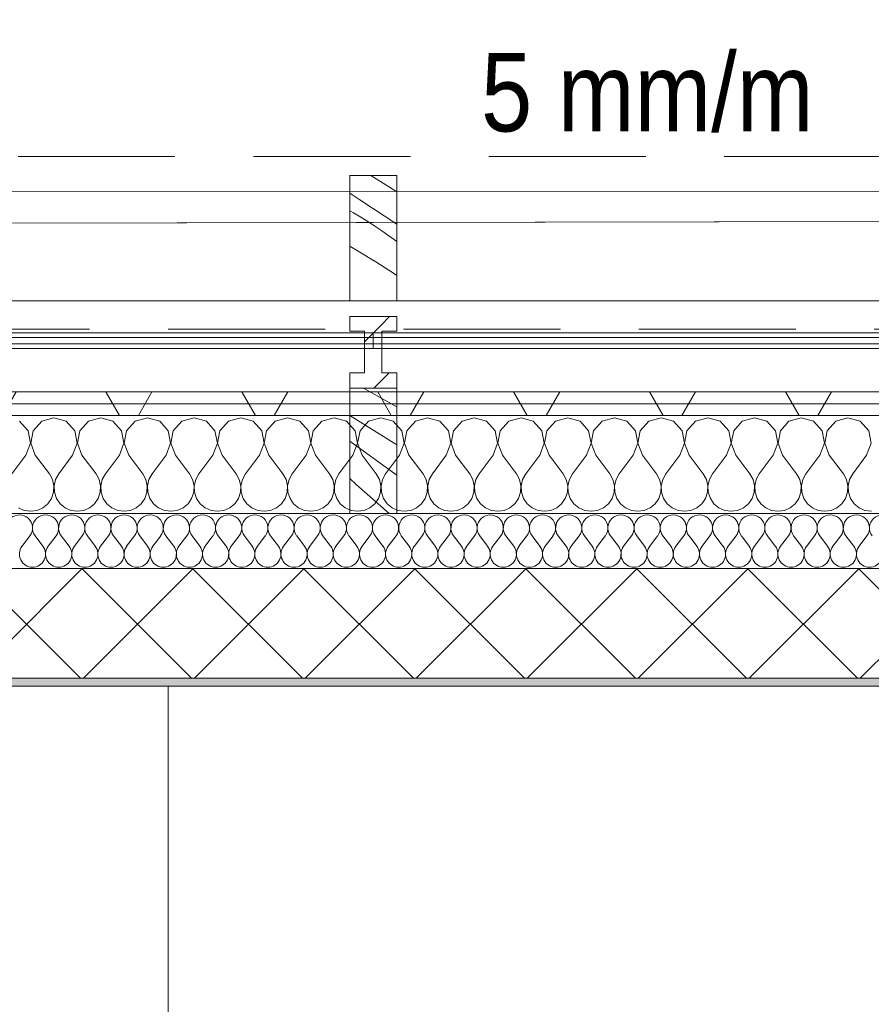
# Model space of a CAD drawing. Header units: millimetres. Extents: x 74467 to 235410, y -65 to 114857.
# Tile 90 of 256: x 86117 to 87202, y 102470 to 103725. Entities that reach past the tile are written whole.
import ezdxf
from ezdxf.enums import TextEntityAlignment as Align

# ---------------------------------------------------------------- set-up
doc = ezdxf.new("R2010")
doc.units = ezdxf.units.MM
doc.header["$MEASUREMENT"] = 0
for name, pattern in [('Katkend topelt', [1093.611073, 529.166651, -211.666656, 141.111112, -211.666656]), ('Katkend varjatud', [300, 200, -100]), ('Wipeout_Contour', [1000, 0, -1000])]:
    doc.linetypes.add(name, pattern=pattern)
for name, color, linetype in [('00 Kunstikonkursi LÜ jaoks asendi 2D', 7, 'Continuous'), ('00 Teljed.AR', 7, 'Continuous'), ('1232 Välisseinad.AR', 7, 'Continuous'), ('1235 Vahelaed.AR', 7, 'Continuous'), ('1245 Klaasfassaadid.AR', 7, 'Continuous'), ('1247 Lamellid.AR', 7, 'Continuous'), ('1248 Vihmaveerennid.AR', 7, 'Continuous'), ('1326 Seinapinnad.SA', 7, 'Continuous'), ('1330 Sisustus.SA', 7, 'Continuous'), ('9350 Netopind.AR', 7, 'Continuous')]:
    doc.layers.add(name, color=color, linetype=linetype)
doc.styles.add('GENERATED_STYLE_3', font='txt')
doc.styles.add('GENERATED_STYLE_4', font='txt', dxfattribs={"width": 0.84})
pattern_1 = [(45, (0, 0), (-176.7767, 176.7767), []), (45, (-35.36, 35.36), (-176.7767, 176.7767), []), (45, (-70.7, 70.7), (-176.7767, 176.7767), [])]

# ---------------------------------------------------------------- blocks, each defined once
blk = doc.blocks.new('Slab_21_1', base_point=(85488.4, 103235.9))
at = {"layer": '1235 Vahelaed.AR', "color": 7, "linetype": 'Continuous', "lineweight": 13, "flags": 128}
blk.add_lwpolyline([(92532.7, 91133.4), (92269.1, 89251.8), (83692.5, 90457.2), (85488.4, 103235.9), (92952.6, 103235.9), (92952.6, 98575.9), (92952.6, 97085.9), (92952.6, 95885.9), (92742.6, 95885.9), (92742.6, 95485.9), (93142.6, 95485.9), (92577.6, 91453.2)], dxfattribs=at)
blk = doc.blocks.new('Beam_7_1', base_point=(85231.4, 103526.9))
at = {"color": 254, "linetype": 'Wipeout_Contour', "lineweight": 0, "ltscale": 537939.679351}
blk.add_wipeout([(85370.5, 103366.9), (86567.6, 103366.9), (86567.6, 103526.9), (85231.4, 103526.9)], dxfattribs=at).dxf.layer = '1247 Lamellid.AR'
at = {"layer": '1247 Lamellid.AR', "color": 7, "linetype": 'Continuous', "lineweight": 13, "flags": 128}
for points in [[(85231.4, 103526.9), (86567.6, 103526.9)], [(85370.5, 103366.9), (86567.6, 103366.9)]]:
    blk.add_lwpolyline(points, dxfattribs=at)
blk = doc.blocks.new('Beam_22_1', base_point=(86567.6, 103526.9))
at = {"color": 254, "linetype": 'Wipeout_Contour', "lineweight": 0, "ltscale": 547112.32444}
blk.add_wipeout([(86567.6, 103366.9), (92342.6, 103366.9), (92342.6, 103526.9), (86567.6, 103526.9)], dxfattribs=at).dxf.layer = '1247 Lamellid.AR'
at = {"layer": '1247 Lamellid.AR', "color": 7, "linetype": 'Continuous', "lineweight": 13, "flags": 128}
for points in [[(86567.6, 103526.9), (92342.6, 103526.9)], [(86567.6, 103366.9), (92342.6, 103366.9)]]:
    blk.add_lwpolyline(points, dxfattribs=at)
blk = doc.blocks.new('Beam_46_1', base_point=(86567.6, 103526.9))
at = {"layer": '1247 Lamellid.AR', "color": 7, "linetype": 'Katkend varjatud', "lineweight": 13, "flags": 128}
for points in [[(86567.6, 103526.9), (92342.6, 103526.9)], [(86567.6, 103366.9), (92342.6, 103366.9)]]:
    blk.add_lwpolyline(points, dxfattribs=at)
blk = doc.blocks.new('Beam_47_1', base_point=(85231.4, 103526.9))
at = {"layer": '1247 Lamellid.AR', "color": 7, "linetype": 'Katkend varjatud', "lineweight": 13, "flags": 128}
for points in [[(85231.4, 103526.9), (86567.6, 103526.9)], [(85370.5, 103366.9), (86567.6, 103366.9)]]:
    blk.add_lwpolyline(points, dxfattribs=at)
blk = doc.blocks.new('Suur arvutiklass_RG 114_19_1', base_point=(86306.1, 102478.4))
at = {"layer": '9350 Netopind.AR', "color": 7, "linetype": 'Continuous', "lineweight": 13, "flags": 128}
blk.add_lwpolyline([(85773.2, 102675.9), (85602.8, 101463.5), (85385.1, 101494.1), (84690.6, 96552.6), (84908.4, 96522), (84821.4, 95903.1), (85019.4, 95875.3), (84965.2, 95489.1), (92788.2, 94389.4), (92940.9, 95475.9), (92732.6, 95475.9), (92732.6, 95895.9), (92942.4, 95895.9), (92942.6, 102676.1), (92732.6, 102676.1), (92732.6, 102885.9), (92362.6, 102885.9), (92362.6, 103095.9), (87372.6, 103095.9), (87372.6, 102875.9), (86028.8, 102875.9), (86028.8, 102675.9)], close=True, dxfattribs=at)
blk = doc.blocks.new('*X1311')
at = {"layer": '1232 Välisseinad.AR', "color": 252, "linetype": 'Continuous', "lineweight": 13, "true_color": 0x8c8d8c}
for p, q in [((86127.8, 103201.5), (86116.8, 103213.5)), ((86145.1, 103213.5), (86134.1, 103201.5)), ((86160.7, 103217.9), (86145.1, 103213.5)), ((86176.4, 103213.5), (86160.7, 103217.9)), ((86187.3, 103201.5), (86176.4, 103213.5)), ((86204.6, 103213.5), (86193.6, 103201.5)), ((86220.2, 103217.9), (86204.6, 103213.5)), ((86235.9, 103213.5), (86220.2, 103217.9)), ((86246.9, 103201.5), (86235.9, 103213.5)), ((86264.1, 103213.5), (86253.1, 103201.5)), ((86279.8, 103217.9), (86264.1, 103213.5)), ((86295.4, 103213.5), (86279.8, 103217.9)), ((86306.4, 103201.5), (86295.4, 103213.5)), ((86323.6, 103213.5), (86312.7, 103201.5)), ((86339.3, 103217.9), (86323.6, 103213.5)), ((86354.9, 103213.5), (86339.3, 103217.9)), ((86365.9, 103201.5), (86354.9, 103213.5)), ((86383.2, 103213.5), (86372.2, 103201.5)), ((86398.8, 103217.9), (86383.2, 103213.5)), ((86414.5, 103213.5), (86398.8, 103217.9)), ((86425.4, 103201.5), (86414.5, 103213.5)), ((86442.7, 103213.5), (86431.7, 103201.5)), ((86458.3, 103217.9), (86442.7, 103213.5)), ((86474, 103213.5), (86458.3, 103217.9)), ((86485, 103201.5), (86474, 103213.5)), ((86502.2, 103213.5), (86491.2, 103201.5)), ((86517.9, 103217.9), (86502.2, 103213.5)), ((86533.5, 103213.5), (86517.9, 103217.9)), ((86544.5, 103201.5), (86533.5, 103213.5)), ((86561.7, 103213.5), (86550.8, 103201.5)), ((86577.4, 103217.9), (86561.7, 103213.5)), ((86593, 103213.5), (86577.4, 103217.9)), ((86604, 103201.5), (86593, 103213.5)), ((86621.3, 103213.5), (86610.3, 103201.5)), ((86636.9, 103217.9), (86621.3, 103213.5)), ((86652.6, 103213.5), (86636.9, 103217.9)), ((86663.5, 103201.5), (86652.6, 103213.5)), ((86680.8, 103213.5), (86669.8, 103201.5)), ((86696.4, 103217.9), (86680.8, 103213.5)), ((86712.1, 103213.5), (86696.4, 103217.9)), ((86723, 103201.5), (86712.1, 103213.5)), ((86740.3, 103213.5), (86729.3, 103201.5)), ((86756, 103217.9), (86740.3, 103213.5)), ((86771.6, 103213.5), (86756, 103217.9)), ((86782.6, 103201.5), (86771.6, 103213.5)), ((86799.8, 103213.5), (86788.9, 103201.5)), ((86815.5, 103217.9), (86799.8, 103213.5)), ((86831.1, 103213.5), (86815.5, 103217.9)), ((86842.1, 103201.5), (86831.1, 103213.5)), ((86859.4, 103213.5), (86848.4, 103201.5)), ((86875, 103217.9), (86859.4, 103213.5)), ((86890.6, 103213.5), (86875, 103217.9)), ((86901.6, 103201.5), (86890.6, 103213.5)), ((86918.9, 103213.5), (86907.9, 103201.5)), ((86934.5, 103217.9), (86918.9, 103213.5)), ((86950.2, 103213.5), (86934.5, 103217.9)), ((86961.1, 103201.5), (86950.2, 103213.5)), ((86978.4, 103213.5), (86967.4, 103201.5)), ((86994, 103217.9), (86978.4, 103213.5)), ((87009.7, 103213.5), (86994, 103217.9)), ((87020.7, 103201.5), (87009.7, 103213.5)), ((87037.9, 103213.5), (87027, 103201.5)), ((87053.6, 103217.9), (87037.9, 103213.5)), ((87069.2, 103213.5), (87053.6, 103217.9)), ((87080.2, 103201.5), (87069.2, 103213.5)), ((87097.4, 103213.5), (87086.5, 103201.5)), ((87113.1, 103217.9), (87097.4, 103213.5)), ((87128.7, 103213.5), (87113.1, 103217.9)), ((87139.7, 103201.5), (87128.7, 103213.5)), ((87157, 103213.5), (87146, 103201.5)), ((87172.6, 103217.9), (87157, 103213.5)), ((87188.3, 103213.5), (87172.6, 103217.9)), ((87199.2, 103201.5), (87188.3, 103213.5)), ((86130.8, 103185.5), (86127.8, 103201.5)), ((86134.1, 103201.5), (86131.1, 103185.5)), ((86190.4, 103185.5), (86187.3, 103201.5)), ((86193.6, 103201.5), (86190.6, 103185.5)), ((86249.9, 103185.5), (86246.9, 103201.5)), ((86253.1, 103201.5), (86250.1, 103185.5)), ((86309.4, 103185.5), (86306.4, 103201.5)), ((86312.7, 103201.5), (86309.6, 103185.5)), ((86368.9, 103185.5), (86365.9, 103201.5)), ((86372.2, 103201.5), (86369.2, 103185.5)), ((86428.5, 103185.5), (86425.4, 103201.5)), ((86431.7, 103201.5), (86428.7, 103185.5)), ((86488, 103185.5), (86485, 103201.5)), ((86491.2, 103201.5), (86488.2, 103185.5)), ((86547.5, 103185.5), (86544.5, 103201.5)), ((86550.8, 103201.5), (86547.7, 103185.5)), ((86607, 103185.5), (86604, 103201.5)), ((86610.3, 103201.5), (86607.3, 103185.5)), ((86666.5, 103185.5), (86663.5, 103201.5)), ((86669.8, 103201.5), (86666.8, 103185.5)), ((86726.1, 103185.5), (86723, 103201.5)), ((86729.3, 103201.5), (86726.3, 103185.5)), ((86785.6, 103185.5), (86782.6, 103201.5)), ((86788.9, 103201.5), (86785.8, 103185.5)), ((86845.1, 103185.5), (86842.1, 103201.5)), ((86848.4, 103201.5), (86845.4, 103185.5)), ((86904.6, 103185.5), (86901.6, 103201.5)), ((86907.9, 103201.5), (86904.9, 103185.5)), ((86964.2, 103185.5), (86961.1, 103201.5)), ((86967.4, 103201.5), (86964.4, 103185.5)), ((87023.7, 103185.5), (87020.7, 103201.5)), ((87027, 103201.5), (87023.9, 103185.5)), ((87083.2, 103185.5), (87080.2, 103201.5)), ((87086.5, 103201.5), (87083.5, 103185.5)), ((87142.7, 103185.5), (87139.7, 103201.5)), ((87146, 103201.5), (87143, 103185.5)), ((87202.3, 103185.5), (87199.2, 103201.5)), ((86125, 103170.3), (86130.8, 103185.5)), ((86131.1, 103185.5), (86136.9, 103170.3)), ((86184.5, 103170.3), (86190.4, 103185.5)), ((86190.6, 103185.5), (86196.4, 103170.3)), ((86244, 103170.3), (86249.9, 103185.5)), ((86250.1, 103185.5), (86256, 103170.3)), ((86303.6, 103170.3), (86309.4, 103185.5)), ((86309.6, 103185.5), (86315.5, 103170.3)), ((86363.1, 103170.3), (86368.9, 103185.5)), ((86369.2, 103185.5), (86375, 103170.3)), ((86422.6, 103170.3), (86428.5, 103185.5)), ((86428.7, 103185.5), (86434.5, 103170.3)), ((86482.1, 103170.3), (86488, 103185.5)), ((86488.2, 103185.5), (86494, 103170.3)), ((86541.7, 103170.3), (86547.5, 103185.5)), ((86547.7, 103185.5), (86553.6, 103170.3)), ((86601.2, 103170.3), (86607, 103185.5)), ((86607.3, 103185.5), (86613.1, 103170.3)), ((86660.7, 103170.3), (86666.5, 103185.5)), ((86666.8, 103185.5), (86672.6, 103170.3)), ((86720.2, 103170.3), (86726.1, 103185.5)), ((86726.3, 103185.5), (86732.1, 103170.3)), ((86779.8, 103170.3), (86785.6, 103185.5)), ((86785.8, 103185.5), (86791.7, 103170.3)), ((86839.3, 103170.3), (86845.1, 103185.5)), ((86845.4, 103185.5), (86851.2, 103170.3)), ((86898.8, 103170.3), (86904.6, 103185.5)), ((86904.9, 103185.5), (86910.7, 103170.3)), ((86958.3, 103170.3), (86964.2, 103185.5)), ((86964.4, 103185.5), (86970.2, 103170.3)), ((87017.9, 103170.3), (87023.7, 103185.5)), ((87023.9, 103185.5), (87029.8, 103170.3)), ((87077.4, 103170.3), (87083.2, 103185.5)), ((87083.5, 103185.5), (87089.3, 103170.3)), ((87136.9, 103170.3), (87142.7, 103185.5)), ((87143, 103185.5), (87148.8, 103170.3)), ((87196.4, 103170.3), (87202.3, 103185.5)), ((86125, 103170.3), (86107.1, 103146.5)), ((86136.9, 103170.3), (86154.8, 103146.5)), ((86184.5, 103170.3), (86166.7, 103146.5)), ((86196.4, 103170.3), (86214.3, 103146.5)), ((86244, 103170.3), (86226.2, 103146.5)), ((86256, 103170.3), (86273.8, 103146.5)), ((86303.6, 103170.3), (86285.7, 103146.5)), ((86315.5, 103170.3), (86333.3, 103146.5)), ((86363.1, 103170.3), (86345.2, 103146.5)), ((86375, 103170.3), (86392.9, 103146.5)), ((86422.6, 103170.3), (86404.8, 103146.5)), ((86434.5, 103170.3), (86452.4, 103146.5)), ((86482.1, 103170.3), (86464.3, 103146.5)), ((86494, 103170.3), (86511.9, 103146.5)), ((86541.7, 103170.3), (86523.8, 103146.5)), ((86553.6, 103170.3), (86571.4, 103146.5)), ((86601.2, 103170.3), (86583.3, 103146.5)), ((86613.1, 103170.3), (86631, 103146.5)), ((86660.7, 103170.3), (86642.9, 103146.5)), ((86672.6, 103170.3), (86690.5, 103146.5)), ((86720.2, 103170.3), (86702.4, 103146.5)), ((86732.1, 103170.3), (86750, 103146.5)), ((86779.8, 103170.3), (86761.9, 103146.5)), ((86791.7, 103170.3), (86809.5, 103146.5)), ((86839.3, 103170.3), (86821.4, 103146.5)), ((86851.2, 103170.3), (86869, 103146.5)), ((86898.8, 103170.3), (86881, 103146.5)), ((86910.7, 103170.3), (86928.6, 103146.5)), ((86958.3, 103170.3), (86940.5, 103146.5)), ((86970.2, 103170.3), (86988.1, 103146.5)), ((87017.9, 103170.3), (87000, 103146.5)), ((87029.8, 103170.3), (87047.6, 103146.5)), ((87077.4, 103170.3), (87059.5, 103146.5)), ((87089.3, 103170.3), (87107.1, 103146.5)), ((87136.9, 103170.3), (87119, 103146.5)), ((87148.8, 103170.3), (87166.7, 103146.5)), ((87196.4, 103170.3), (87178.6, 103146.5)), ((86158.7, 103139.3), (86154.8, 103146.5)), ((86160.6, 103131.3), (86158.7, 103139.3)), ((86162.7, 103139.3), (86160.8, 103131.3)), ((86166.7, 103146.5), (86162.7, 103139.3)), ((86218.3, 103139.3), (86214.3, 103146.5)), ((86220.1, 103131.3), (86218.3, 103139.3)), ((86222.2, 103139.3), (86220.4, 103131.3)), ((86226.2, 103146.5), (86222.2, 103139.3)), ((86277.8, 103139.3), (86273.8, 103146.5)), ((86279.6, 103131.3), (86277.8, 103139.3)), ((86281.7, 103139.3), (86279.9, 103131.3)), ((86285.7, 103146.5), (86281.7, 103139.3)), ((86337.3, 103139.3), (86333.3, 103146.5)), ((86339.2, 103131.3), (86337.3, 103139.3)), ((86341.3, 103139.3), (86339.4, 103131.3)), ((86345.2, 103146.5), (86341.3, 103139.3)), ((86396.8, 103139.3), (86392.9, 103146.5)), ((86398.7, 103131.3), (86396.8, 103139.3)), ((86400.8, 103139.3), (86398.9, 103131.3)), ((86404.8, 103146.5), (86400.8, 103139.3)), ((86456.4, 103139.3), (86452.4, 103146.5)), ((86458.2, 103131.3), (86456.4, 103139.3)), ((86460.3, 103139.3), (86458.5, 103131.3)), ((86464.3, 103146.5), (86460.3, 103139.3)), ((86515.9, 103139.3), (86511.9, 103146.5)), ((86517.7, 103131.3), (86515.9, 103139.3)), ((86519.8, 103139.3), (86518, 103131.3)), ((86523.8, 103146.5), (86519.8, 103139.3)), ((86575.4, 103139.3), (86571.4, 103146.5)), ((86577.3, 103131.3), (86575.4, 103139.3)), ((86579.4, 103139.3), (86577.5, 103131.3)), ((86583.3, 103146.5), (86579.4, 103139.3)), ((86634.9, 103139.3), (86631, 103146.5)), ((86636.8, 103131.3), (86634.9, 103139.3)), ((86638.9, 103139.3), (86637, 103131.3)), ((86642.9, 103146.5), (86638.9, 103139.3)), ((86694.4, 103139.3), (86690.5, 103146.5)), ((86696.3, 103131.3), (86694.4, 103139.3)), ((86698.4, 103139.3), (86696.5, 103131.3)), ((86702.4, 103146.5), (86698.4, 103139.3)), ((86754, 103139.3), (86750, 103146.5)), ((86755.8, 103131.3), (86754, 103139.3)), ((86757.9, 103139.3), (86756.1, 103131.3)), ((86761.9, 103146.5), (86757.9, 103139.3)), ((86813.5, 103139.3), (86809.5, 103146.5)), ((86815.4, 103131.3), (86813.5, 103139.3)), ((86817.5, 103139.3), (86815.6, 103131.3)), ((86821.4, 103146.5), (86817.5, 103139.3)), ((86873, 103139.3), (86869, 103146.5)), ((86874.9, 103131.3), (86873, 103139.3)), ((86877, 103139.3), (86875.1, 103131.3)), ((86881, 103146.5), (86877, 103139.3)), ((86932.5, 103139.3), (86928.6, 103146.5)), ((86934.4, 103131.3), (86932.5, 103139.3)), ((86936.5, 103139.3), (86934.6, 103131.3)), ((86940.5, 103146.5), (86936.5, 103139.3)), ((86992.1, 103139.3), (86988.1, 103146.5)), ((86993.9, 103131.3), (86992.1, 103139.3)), ((86996, 103139.3), (86994.2, 103131.3)), ((87000, 103146.5), (86996, 103139.3)), ((87051.6, 103139.3), (87047.6, 103146.5)), ((87053.5, 103131.3), (87051.6, 103139.3)), ((87055.6, 103139.3), (87053.7, 103131.3)), ((87059.5, 103146.5), (87055.6, 103139.3)), ((87111.1, 103139.3), (87107.1, 103146.5)), ((87113, 103131.3), (87111.1, 103139.3)), ((87115.1, 103139.3), (87113.2, 103131.3)), ((87119, 103146.5), (87115.1, 103139.3)), ((87170.6, 103139.3), (87166.7, 103146.5)), ((87172.5, 103131.3), (87170.6, 103139.3)), ((87174.6, 103139.3), (87172.7, 103131.3)), ((87178.6, 103146.5), (87174.6, 103139.3)), ((86160.2, 103123.1), (86160.6, 103131.3)), ((86160.8, 103131.3), (86161.2, 103123.1)), ((86219.7, 103123.1), (86220.1, 103131.3)), ((86220.4, 103131.3), (86220.8, 103123.1)), ((86279.2, 103123.1), (86279.6, 103131.3)), ((86279.9, 103131.3), (86280.3, 103123.1)), ((86338.8, 103123.1), (86339.2, 103131.3)), ((86339.4, 103131.3), (86339.8, 103123.1)), ((86398.3, 103123.1), (86398.7, 103131.3)), ((86398.9, 103131.3), (86399.3, 103123.1)), ((86457.8, 103123.1), (86458.2, 103131.3)), ((86458.5, 103131.3), (86458.9, 103123.1)), ((86517.3, 103123.1), (86517.7, 103131.3)), ((86518, 103131.3), (86518.4, 103123.1)), ((86576.9, 103123.1), (86577.3, 103131.3)), ((86577.5, 103131.3), (86577.9, 103123.1)), ((86636.4, 103123.1), (86636.8, 103131.3)), ((86637, 103131.3), (86637.4, 103123.1)), ((86695.9, 103123.1), (86696.3, 103131.3)), ((86696.5, 103131.3), (86696.9, 103123.1)), ((86755.4, 103123.1), (86755.8, 103131.3)), ((86756.1, 103131.3), (86756.5, 103123.1)), ((86815, 103123.1), (86815.4, 103131.3)), ((86815.6, 103131.3), (86816, 103123.1)), ((86874.5, 103123.1), (86874.9, 103131.3)), ((86875.1, 103131.3), (86875.5, 103123.1)), ((86934, 103123.1), (86934.4, 103131.3)), ((86934.6, 103131.3), (86935, 103123.1)), ((86993.5, 103123.1), (86993.9, 103131.3)), ((86994.2, 103131.3), (86994.6, 103123.1)), ((87053.1, 103123.1), (87053.5, 103131.3)), ((87053.7, 103131.3), (87054.1, 103123.1)), ((87112.6, 103123.1), (87113, 103131.3)), ((87113.2, 103131.3), (87113.6, 103123.1)), ((87172.1, 103123.1), (87172.5, 103131.3)), ((87172.7, 103131.3), (87173.1, 103123.1)), ((86152.9, 103108.5), (86157.6, 103115.3)), ((86157.6, 103115.3), (86160.2, 103123.1)), ((86161.2, 103123.1), (86163.9, 103115.3)), ((86163.9, 103115.3), (86168.5, 103108.5)), ((86212.4, 103108.5), (86217.1, 103115.3)), ((86217.1, 103115.3), (86219.7, 103123.1)), ((86220.8, 103123.1), (86223.4, 103115.3)), ((86223.4, 103115.3), (86228, 103108.5)), ((86272, 103108.5), (86276.6, 103115.3)), ((86276.6, 103115.3), (86279.2, 103123.1)), ((86280.3, 103123.1), (86282.9, 103115.3)), ((86282.9, 103115.3), (86287.6, 103108.5)), ((86331.5, 103108.5), (86336.1, 103115.3)), ((86336.1, 103115.3), (86338.8, 103123.1)), ((86339.8, 103123.1), (86342.4, 103115.3)), ((86342.4, 103115.3), (86347.1, 103108.5)), ((86391, 103108.5), (86395.7, 103115.3)), ((86395.7, 103115.3), (86398.3, 103123.1)), ((86399.3, 103123.1), (86402, 103115.3)), ((86402, 103115.3), (86406.6, 103108.5)), ((86450.5, 103108.5), (86455.2, 103115.3)), ((86455.2, 103115.3), (86457.8, 103123.1)), ((86458.9, 103123.1), (86461.5, 103115.3)), ((86461.5, 103115.3), (86466.1, 103108.5)), ((86510.1, 103108.5), (86514.7, 103115.3)), ((86514.7, 103115.3), (86517.3, 103123.1)), ((86518.4, 103123.1), (86521, 103115.3)), ((86521, 103115.3), (86525.6, 103108.5)), ((86569.6, 103108.5), (86574.2, 103115.3)), ((86574.2, 103115.3), (86576.9, 103123.1)), ((86577.9, 103123.1), (86580.5, 103115.3)), ((86580.5, 103115.3), (86585.2, 103108.5)), ((86629.1, 103108.5), (86633.8, 103115.3)), ((86633.8, 103115.3), (86636.4, 103123.1)), ((86637.4, 103123.1), (86640, 103115.3)), ((86640, 103115.3), (86644.7, 103108.5)), ((86688.6, 103108.5), (86693.3, 103115.3)), ((86693.3, 103115.3), (86695.9, 103123.1)), ((86696.9, 103123.1), (86699.6, 103115.3)), ((86699.6, 103115.3), (86704.2, 103108.5)), ((86748.2, 103108.5), (86752.8, 103115.3)), ((86752.8, 103115.3), (86755.4, 103123.1)), ((86756.5, 103123.1), (86759.1, 103115.3)), ((86759.1, 103115.3), (86763.7, 103108.5)), ((86807.7, 103108.5), (86812.3, 103115.3)), ((86812.3, 103115.3), (86815, 103123.1)), ((86816, 103123.1), (86818.6, 103115.3)), ((86818.6, 103115.3), (86823.3, 103108.5)), ((86867.2, 103108.5), (86871.9, 103115.3)), ((86871.9, 103115.3), (86874.5, 103123.1)), ((86875.5, 103123.1), (86878.1, 103115.3)), ((86878.1, 103115.3), (86882.8, 103108.5)), ((86926.7, 103108.5), (86931.4, 103115.3)), ((86931.4, 103115.3), (86934, 103123.1)), ((86935, 103123.1), (86937.7, 103115.3)), ((86937.7, 103115.3), (86942.3, 103108.5)), ((86986.3, 103108.5), (86990.9, 103115.3)), ((86990.9, 103115.3), (86993.5, 103123.1)), ((86994.6, 103123.1), (86997.2, 103115.3)), ((86997.2, 103115.3), (87001.8, 103108.5)), ((87045.8, 103108.5), (87050.4, 103115.3)), ((87050.4, 103115.3), (87053.1, 103123.1)), ((87054.1, 103123.1), (87056.7, 103115.3)), ((87056.7, 103115.3), (87061.4, 103108.5)), ((87105.3, 103108.5), (87110, 103115.3)), ((87110, 103115.3), (87112.6, 103123.1)), ((87113.6, 103123.1), (87116.2, 103115.3)), ((87116.2, 103115.3), (87120.9, 103108.5)), ((87164.8, 103108.5), (87169.5, 103115.3)), ((87169.5, 103115.3), (87172.1, 103123.1)), ((87173.1, 103123.1), (87175.8, 103115.3)), ((87175.8, 103115.3), (87180.4, 103108.5)), ((86115.3, 103103.3), (86122.8, 103100)), ((86122.8, 103100), (86131, 103098.9)), ((86131, 103098.9), (86139.1, 103100)), ((86139.1, 103100), (86146.6, 103103.3)), ((86146.6, 103103.3), (86152.9, 103108.5)), ((86168.5, 103108.5), (86174.8, 103103.3)), ((86174.8, 103103.3), (86182.3, 103100)), ((86182.3, 103100), (86190.5, 103098.9)), ((86190.5, 103098.9), (86198.6, 103100)), ((86198.6, 103100), (86206.1, 103103.3)), ((86206.1, 103103.3), (86212.4, 103108.5)), ((86228, 103108.5), (86234.4, 103103.3)), ((86234.4, 103103.3), (86241.9, 103100)), ((86241.9, 103100), (86250, 103098.9)), ((86250, 103098.9), (86258.1, 103100)), ((86258.1, 103100), (86265.6, 103103.3)), ((86265.6, 103103.3), (86272, 103108.5)), ((86287.6, 103108.5), (86293.9, 103103.3)), ((86293.9, 103103.3), (86301.4, 103100)), ((86301.4, 103100), (86309.5, 103098.9)), ((86309.5, 103098.9), (86317.7, 103100)), ((86317.7, 103100), (86325.2, 103103.3)), ((86325.2, 103103.3), (86331.5, 103108.5)), ((86347.1, 103108.5), (86353.4, 103103.3)), ((86353.4, 103103.3), (86360.9, 103100)), ((86360.9, 103100), (86369, 103098.9)), ((86369, 103098.9), (86377.2, 103100)), ((86377.2, 103100), (86384.7, 103103.3)), ((86384.7, 103103.3), (86391, 103108.5)), ((86406.6, 103108.5), (86412.9, 103103.3)), ((86412.9, 103103.3), (86420.4, 103100)), ((86420.4, 103100), (86428.6, 103098.9)), ((86428.6, 103098.9), (86436.7, 103100)), ((86436.7, 103100), (86444.2, 103103.3)), ((86444.2, 103103.3), (86450.5, 103108.5)), ((86466.1, 103108.5), (86472.4, 103103.3)), ((86472.4, 103103.3), (86480, 103100)), ((86480, 103100), (86488.1, 103098.9)), ((86488.1, 103098.9), (86496.2, 103100)), ((86496.2, 103100), (86503.7, 103103.3)), ((86503.7, 103103.3), (86510.1, 103108.5)), ((86525.6, 103108.5), (86532, 103103.3)), ((86532, 103103.3), (86539.5, 103100)), ((86539.5, 103100), (86547.6, 103098.9)), ((86547.6, 103098.9), (86555.8, 103100)), ((86555.8, 103100), (86563.3, 103103.3)), ((86563.3, 103103.3), (86569.6, 103108.5)), ((86585.2, 103108.5), (86591.5, 103103.3)), ((86591.5, 103103.3), (86599, 103100)), ((86599, 103100), (86607.1, 103098.9)), ((86607.1, 103098.9), (86615.3, 103100)), ((86615.3, 103100), (86622.8, 103103.3)), ((86622.8, 103103.3), (86629.1, 103108.5)), ((86644.7, 103108.5), (86651, 103103.3)), ((86651, 103103.3), (86658.5, 103100)), ((86658.5, 103100), (86666.7, 103098.9)), ((86666.7, 103098.9), (86674.8, 103100)), ((86674.8, 103100), (86682.3, 103103.3)), ((86682.3, 103103.3), (86688.6, 103108.5)), ((86704.2, 103108.5), (86710.5, 103103.3)), ((86710.5, 103103.3), (86718.1, 103100)), ((86718.1, 103100), (86726.2, 103098.9)), ((86726.2, 103098.9), (86734.3, 103100)), ((86734.3, 103100), (86741.8, 103103.3)), ((86741.8, 103103.3), (86748.2, 103108.5)), ((86763.7, 103108.5), (86770.1, 103103.3)), ((86770.1, 103103.3), (86777.6, 103100)), ((86777.6, 103100), (86785.7, 103098.9)), ((86785.7, 103098.9), (86793.8, 103100)), ((86793.8, 103100), (86801.4, 103103.3)), ((86801.4, 103103.3), (86807.7, 103108.5)), ((86823.3, 103108.5), (86829.6, 103103.3)), ((86829.6, 103103.3), (86837.1, 103100)), ((86837.1, 103100), (86845.2, 103098.9)), ((86845.2, 103098.9), (86853.4, 103100)), ((86853.4, 103100), (86860.9, 103103.3)), ((86860.9, 103103.3), (86867.2, 103108.5)), ((86882.8, 103108.5), (86889.1, 103103.3)), ((86889.1, 103103.3), (86896.6, 103100)), ((86896.6, 103100), (86904.8, 103098.9)), ((86904.8, 103098.9), (86912.9, 103100)), ((86912.9, 103100), (86920.4, 103103.3)), ((86920.4, 103103.3), (86926.7, 103108.5)), ((86942.3, 103108.5), (86948.6, 103103.3)), ((86948.6, 103103.3), (86956.2, 103100)), ((86956.2, 103100), (86964.3, 103098.9)), ((86964.3, 103098.9), (86972.4, 103100)), ((86972.4, 103100), (86979.9, 103103.3)), ((86979.9, 103103.3), (86986.3, 103108.5)), ((87001.8, 103108.5), (87008.2, 103103.3)), ((87008.2, 103103.3), (87015.7, 103100)), ((87015.7, 103100), (87023.8, 103098.9)), ((87023.8, 103098.9), (87031.9, 103100)), ((87031.9, 103100), (87039.5, 103103.3)), ((87039.5, 103103.3), (87045.8, 103108.5)), ((87061.4, 103108.5), (87067.7, 103103.3)), ((87067.7, 103103.3), (87075.2, 103100)), ((87075.2, 103100), (87083.3, 103098.9)), ((87083.3, 103098.9), (87091.5, 103100)), ((87091.5, 103100), (87099, 103103.3)), ((87099, 103103.3), (87105.3, 103108.5)), ((87120.9, 103108.5), (87127.2, 103103.3)), ((87127.2, 103103.3), (87134.7, 103100)), ((87134.7, 103100), (87142.9, 103098.9)), ((87142.9, 103098.9), (87151, 103100)), ((87151, 103100), (87158.5, 103103.3)), ((87158.5, 103103.3), (87164.8, 103108.5)), ((87180.4, 103108.5), (87186.7, 103103.3)), ((87186.7, 103103.3), (87194.2, 103100)), ((87194.2, 103100), (87202.4, 103098.9))]:
    blk.add_line(p, q, dxfattribs=at)
blk = doc.blocks.new('*X1312')
at = {"layer": '1232 Välisseinad.AR', "color": 252, "linetype": 'Continuous', "lineweight": 13, "true_color": 0x8c8d8c}
for p, q in [((86130, 103067.5), (86120, 103054.2)), ((86136.7, 103067.5), (86146.7, 103054.2)), ((86163.3, 103067.5), (86153.3, 103054.2)), ((86170, 103067.5), (86180, 103054.2)), ((86196.7, 103067.5), (86186.7, 103054.2)), ((86203.3, 103067.5), (86213.3, 103054.2)), ((86230, 103067.5), (86220, 103054.2)), ((86236.7, 103067.5), (86246.7, 103054.2)), ((86263.3, 103067.5), (86253.3, 103054.2)), ((86270, 103067.5), (86280, 103054.2)), ((86296.7, 103067.5), (86286.7, 103054.2)), ((86303.3, 103067.5), (86313.3, 103054.2)), ((86330, 103067.5), (86320, 103054.2)), ((86336.7, 103067.5), (86346.7, 103054.2)), ((86363.3, 103067.5), (86353.3, 103054.2)), ((86370, 103067.5), (86380, 103054.2)), ((86396.7, 103067.5), (86386.7, 103054.2)), ((86403.3, 103067.5), (86413.3, 103054.2)), ((86430, 103067.5), (86420, 103054.2)), ((86436.7, 103067.5), (86446.7, 103054.2)), ((86463.3, 103067.5), (86453.3, 103054.2)), ((86470, 103067.5), (86480, 103054.2)), ((86496.7, 103067.5), (86486.7, 103054.2)), ((86503.3, 103067.5), (86513.3, 103054.2)), ((86530, 103067.5), (86520, 103054.2)), ((86536.7, 103067.5), (86546.7, 103054.2)), ((86563.3, 103067.5), (86553.3, 103054.2)), ((86570, 103067.5), (86580, 103054.2)), ((86596.7, 103067.5), (86586.7, 103054.2)), ((86603.3, 103067.5), (86613.3, 103054.2)), ((86630, 103067.5), (86620, 103054.2)), ((86636.7, 103067.5), (86646.7, 103054.2)), ((86663.3, 103067.5), (86653.3, 103054.2)), ((86670, 103067.5), (86680, 103054.2)), ((86696.7, 103067.5), (86686.7, 103054.2)), ((86703.3, 103067.5), (86713.3, 103054.2)), ((86730, 103067.5), (86720, 103054.2)), ((86736.7, 103067.5), (86746.7, 103054.2)), ((86763.3, 103067.5), (86753.3, 103054.2)), ((86770, 103067.5), (86780, 103054.2)), ((86796.7, 103067.5), (86786.7, 103054.2)), ((86803.3, 103067.5), (86813.3, 103054.2)), ((86830, 103067.5), (86820, 103054.2)), ((86836.7, 103067.5), (86846.7, 103054.2)), ((86863.3, 103067.5), (86853.3, 103054.2)), ((86870, 103067.5), (86880, 103054.2)), ((86896.7, 103067.5), (86886.7, 103054.2)), ((86903.3, 103067.5), (86913.3, 103054.2)), ((86930, 103067.5), (86920, 103054.2)), ((86936.7, 103067.5), (86946.7, 103054.2)), ((86963.3, 103067.5), (86953.3, 103054.2)), ((86970, 103067.5), (86980, 103054.2)), ((86996.7, 103067.5), (86986.7, 103054.2)), ((87003.3, 103067.5), (87013.3, 103054.2)), ((87030, 103067.5), (87020, 103054.2)), ((87036.7, 103067.5), (87046.7, 103054.2)), ((87063.3, 103067.5), (87053.3, 103054.2)), ((87070, 103067.5), (87080, 103054.2)), ((87096.7, 103067.5), (87086.7, 103054.2)), ((87103.3, 103067.5), (87113.3, 103054.2)), ((87130, 103067.5), (87120, 103054.2)), ((87136.7, 103067.5), (87146.7, 103054.2)), ((87163.3, 103067.5), (87153.3, 103054.2)), ((87170, 103067.5), (87180, 103054.2)), ((87196.7, 103067.5), (87186.7, 103054.2))]:
    blk.add_line(p, q, dxfattribs=at)
for centre, start, end in [((86116.7, 103077.5), 323.1301, 216.8699), ((86150, 103077.5), 323.1301, 216.8699), ((86183.3, 103077.5), 323.1301, 216.8699), ((86216.7, 103077.5), 323.1301, 216.8699), ((86250, 103077.5), 323.1301, 216.8699), ((86283.3, 103077.5), 323.1301, 216.8699), ((86316.7, 103077.5), 323.1301, 216.8699), ((86350, 103077.5), 323.1301, 216.8699), ((86383.3, 103077.5), 323.1301, 216.8699), ((86416.7, 103077.5), 323.1301, 216.8699), ((86450, 103077.5), 323.1301, 216.8699), ((86483.3, 103077.5), 323.1301, 216.8699), ((86516.7, 103077.5), 323.1301, 216.8699), ((86550, 103077.5), 323.1301, 216.8699), ((86583.3, 103077.5), 323.1301, 216.8699), ((86616.7, 103077.5), 323.1301, 216.8699), ((86650, 103077.5), 323.1301, 216.8699), ((86683.3, 103077.5), 323.1301, 216.8699), ((86716.7, 103077.5), 323.1301, 216.8699), ((86750, 103077.5), 323.1301, 216.8699), ((86783.3, 103077.5), 323.1301, 216.8699), ((86816.7, 103077.5), 323.1301, 216.8699), ((86850, 103077.5), 323.1301, 216.8699), ((86883.3, 103077.5), 323.1301, 216.8699), ((86916.7, 103077.5), 323.1301, 216.8699), ((86950, 103077.5), 323.1301, 216.8699), ((86983.3, 103077.5), 323.1301, 216.8699), ((87016.7, 103077.5), 323.1301, 216.8699), ((87050, 103077.5), 323.1301, 216.8699), ((87083.3, 103077.5), 323.1301, 216.8699), ((87116.7, 103077.5), 323.1301, 216.8699), ((87150, 103077.5), 323.1301, 216.8699), ((87183.3, 103077.5), 323.1301, 216.8699), ((87216.7, 103077.5), 323.1301, 216.8699), ((86133.3, 103044.2), 143.1301, 270), ((86133.3, 103044.2), 270, 36.8699), ((86166.7, 103044.2), 143.1301, 270), ((86166.7, 103044.2), 270, 36.8699), ((86200, 103044.2), 143.1301, 270), ((86200, 103044.2), 270, 36.8699), ((86233.3, 103044.2), 143.1301, 270), ((86233.3, 103044.2), 270, 36.8699), ((86266.7, 103044.2), 143.1301, 270), ((86266.7, 103044.2), 270, 36.8699), ((86300, 103044.2), 143.1301, 270), ((86300, 103044.2), 270, 36.8699), ((86333.3, 103044.2), 143.1301, 270), ((86333.3, 103044.2), 270, 36.8699), ((86366.7, 103044.2), 143.1301, 270), ((86366.7, 103044.2), 270, 36.8699), ((86400, 103044.2), 143.1301, 270), ((86400, 103044.2), 270, 36.8699), ((86433.3, 103044.2), 143.1301, 270), ((86433.3, 103044.2), 270, 36.8699), ((86466.7, 103044.2), 143.1301, 270), ((86466.7, 103044.2), 270, 36.8699), ((86500, 103044.2), 143.1301, 270), ((86500, 103044.2), 270, 36.8699), ((86533.3, 103044.2), 143.1301, 270), ((86533.3, 103044.2), 270, 36.8699), ((86566.7, 103044.2), 143.1301, 270), ((86566.7, 103044.2), 270, 36.8699), ((86600, 103044.2), 143.1301, 270), ((86600, 103044.2), 270, 36.8699), ((86633.3, 103044.2), 143.1301, 270), ((86633.3, 103044.2), 270, 36.8699), ((86666.7, 103044.2), 143.1301, 270), ((86666.7, 103044.2), 270, 36.8699), ((86700, 103044.2), 143.1301, 270), ((86700, 103044.2), 270, 36.8699), ((86733.3, 103044.2), 143.1301, 270), ((86733.3, 103044.2), 270, 36.8699), ((86766.7, 103044.2), 143.1301, 270), ((86766.7, 103044.2), 270, 36.8699), ((86800, 103044.2), 143.1301, 270), ((86800, 103044.2), 270, 36.8699), ((86833.3, 103044.2), 143.1301, 270), ((86833.3, 103044.2), 270, 36.8699), ((86866.7, 103044.2), 143.1301, 270), ((86866.7, 103044.2), 270, 36.8699), ((86900, 103044.2), 143.1301, 270), ((86900, 103044.2), 270, 36.8699), ((86933.3, 103044.2), 143.1301, 270), ((86933.3, 103044.2), 270, 36.8699), ((86966.7, 103044.2), 143.1301, 270), ((86966.7, 103044.2), 270, 36.8699), ((87000, 103044.2), 143.1301, 270), ((87000, 103044.2), 270, 36.8699), ((87033.3, 103044.2), 143.1301, 270), ((87033.3, 103044.2), 270, 36.8699), ((87066.7, 103044.2), 143.1301, 270), ((87066.7, 103044.2), 270, 36.8699), ((87100, 103044.2), 143.1301, 270), ((87100, 103044.2), 270, 36.8699), ((87133.3, 103044.2), 143.1301, 270), ((87133.3, 103044.2), 270, 36.8699), ((87166.7, 103044.2), 143.1301, 270), ((87166.7, 103044.2), 270, 36.8699), ((87200, 103044.2), 143.1301, 270), ((87200, 103044.2), 270, 36.8699)]:
    blk.add_arc(centre, 16.7, start, end, dxfattribs=at)
blk = doc.blocks.new('Wall_350_1', base_point=(85792.6, 102885.9))
at = {"layer": '1232 Välisseinad.AR', "linetype": 'Continuous', "lineweight": 13, "true_color": 0x8c8d8c}
h = blk.add_hatch(dxfattribs=at)
h.set_pattern_fill('Insulatsioon_vill_0001', color=252, style=0, pattern_type=2)
h.set_pattern_definition([(60, (0, 0), (-129.90381, 75), []), (120, (0, 0), (129.90381, 75), [])])
h.paths.add_polyline_path([(85505.6, 103250.9), (85501.4, 103220.9), (87362.6, 103220.9), (87362.6, 103250.9)])
at = {"layer": '1232 Välisseinad.AR', "linetype": 'Continuous', "lineweight": 13, "true_color": 0x50504f}
h = blk.add_hatch(dxfattribs=at)
h.set_pattern_fill('Plokk_õõnesbetoon_0001', color=251, style=0, pattern_type=2)
h.set_pattern_definition([(45, (0, 0), (-70.71068, 70.71068), []), (135, (0, 0), (70.71068, 70.71068), [])])
h.paths.add_polyline_path([(85792.6, 102885.9), (87362.6, 102885.9), (87362.6, 103025.9), (85812.3, 103025.9)])
at = {"layer": '1232 Välisseinad.AR', "color": 7, "linetype": 'Continuous', "lineweight": 13}
for p, q in [((87362.6, 103220.9), (85627.7, 103220.9)), ((87362.6, 103095.9), (85680.8, 103095.9)), ((87362.6, 103025.9), (85812.3, 103025.9))]:
    blk.add_line(p, q, dxfattribs=at)
at = {"layer": '1232 Välisseinad.AR', "color": 7, "linetype": 'Continuous', "lineweight": 13, "flags": 128}
blk.add_lwpolyline([(87362.6, 103250.9), (85505.6, 103250.9)], dxfattribs=at)
at = {"layer": '1232 Välisseinad.AR', "color": 7, "linetype": 'Continuous', "lineweight": 15, "flags": 128}
blk.add_lwpolyline([(85792.6, 102885.9), (87362.6, 102885.9)], dxfattribs=at)
at = {"layer": '1232 Välisseinad.AR', "color": 7, "lineweight": 15}
for name in ['*X1311', '*X1312']:
    blk.add_blockref(name, (0, 0), dxfattribs=at)
blk = doc.blocks.new('Wall_476_1', base_point=(86018.8, 102885.9))
at = {"layer": '1326 Seinapinnad.SA', "linetype": 'Continuous', "lineweight": 0, "true_color": 0xfefefe}
for points in [[(86028.8, 102875.9), (87362.6, 102875.9), (87362.6, 102885.9), (86028.8, 102885.9)], [(87372.6, 102885.9), (87362.6, 102885.9), (87372.6, 102875.9)], [(87362.6, 102875.9), (87372.6, 102875.9), (87362.6, 102885.9)]]:
    blk.add_hatch(color=7, dxfattribs=at).paths.add_polyline_path(points)
at = {"layer": '1326 Seinapinnad.SA', "color": 7, "linetype": 'Continuous', "lineweight": 15, "flags": 128}
for points in [[(87362.6, 102885.9), (86028.8, 102885.9)], [(86028.8, 102875.9), (87372.6, 102875.9)], [(87372.6, 102875.9), (87372.6, 102885.9)]]:
    blk.add_lwpolyline(points, dxfattribs=at)
blk = doc.blocks.new('*X2083')
at = {"layer": '1247 Lamellid.AR', "color": 7, "linetype": 'Continuous', "lineweight": 13}
for p, q in [((86587.1, 103512.6), (86564.6, 103526.9)), ((86550.6, 103495.6), (86537.6, 103504.2)), ((86597.6, 103506.2), (86587.1, 103512.6)), ((86597.6, 103465), (86550.6, 103495.6)), ((86542.3, 103479.3), (86537.6, 103481.9)), ((86551.6, 103473.9), (86542.3, 103479.3)), ((86560.7, 103468.2), (86551.6, 103473.9)), ((86569.8, 103462.4), (86560.7, 103468.2)), ((86578.7, 103456.3), (86569.8, 103462.4)), ((86587.4, 103450.1), (86578.7, 103456.3)), ((86597.6, 103442.6), (86587.4, 103450.1)), ((86537.6, 103436.6), (86554.8, 103426.7)), ((86554.8, 103426.7), (86594.6, 103401.6)), ((86594.6, 103401.6), (86597.6, 103399.5))]:
    blk.add_line(p, q, dxfattribs=at)
blk = doc.blocks.new('Column_117_1', base_point=(86567.6, 103366.9))
at = {"layer": '1247 Lamellid.AR', "color": 7, "linetype": 'Continuous', "lineweight": 13, "flags": 128}
blk.add_lwpolyline([(86537.6, 103366.9), (86597.6, 103366.9), (86597.6, 103526.9), (86537.6, 103526.9)], close=True, dxfattribs=at)
at = {"layer": '1247 Lamellid.AR', "color": 7, "lineweight": 15}
blk.add_blockref('*X2083', (0, 0), dxfattribs=at)
blk = doc.blocks.new('Dining Table 01 24[577]_1', base_point=(87906.1, 102875.9))
at = {"layer": '1330 Sisustus.SA', "color": 253, "linetype": 'Continuous', "lineweight": 13, "true_color": 0xa5a6a4}
for p, q in [((87906.1, 102875.9), (86306.1, 102875.9)), ((86306.1, 102875.9), (86306.1, 102275.9)), ((87906.1, 102275.9), (87906.1, 102875.9)), ((86306.1, 102275.9), (87906.1, 102275.9))]:
    blk.add_line(p, q, dxfattribs=at)
at = {"layer": '1330 Sisustus.SA', "color": 253, "linetype": 'Continuous', "lineweight": 13, "true_color": 0xa5a6a4, "flags": 128}
blk.add_lwpolyline([(87906.1, 102875.9), (86306.1, 102875.9), (86306.1, 102275.9), (87906.1, 102275.9)], close=True, dxfattribs=at)
blk = doc.blocks.new('Beam_104_1', base_point=(85406.1, 103330.9))
at = {"layer": '1248 Vihmaveerennid.AR', "color": 7, "linetype": 'Katkend varjatud', "lineweight": 13}
for p, q in [((85214.9, 103550.9), (96832.6, 103550.9)), ((85406.1, 103330.9), (96832.6, 103330.9))]:
    blk.add_line(p, q, dxfattribs=at)
blk = doc.blocks.new('*X3532')
at = {"layer": '1245 Klaasfassaadid.AR', "color": 7, "linetype": 'Continuous', "lineweight": 13}
for p, q in [((86561.8, 103252.1), (86555.3, 103255.9)), ((86597.6, 103231.8), (86561.8, 103252.1)), ((86554.6, 103210.3), (86537.6, 103220.9)), ((86597.6, 103183.7), (86554.6, 103210.3)), ((86550.1, 103179.2), (86537.6, 103188.3)), ((86584, 103154.7), (86550.1, 103179.2)), ((86597.6, 103144.9), (86584, 103154.7)), ((86546, 103132.9), (86537.6, 103140.4)), ((86588, 103095.9), (86546, 103132.9))]:
    blk.add_line(p, q, dxfattribs=at)
blk = doc.blocks.new('Curtain Wall_29_1')
at = {"layer": '1245 Klaasfassaadid.AR', "linetype": 'Continuous', "lineweight": 0, "true_color": 0x000000}
h = blk.add_hatch(dxfattribs=at)
h.set_pattern_fill('Alumiinium_0001', color=178, style=0, pattern_type=2)
h.set_pattern_definition(pattern_1)
h.paths.add_polyline_path([(86597.6, 103346.9), (86537.6, 103346.9), (86537.6, 103328.3), (86556.6, 103328.4), (86556.6, 103336), (86578.6, 103336), (86578.6, 103328.4), (86597.6, 103328.4)])
h = blk.add_hatch(dxfattribs=at)
h.set_pattern_fill('Alumiinium_0001', color=178, style=0, pattern_type=2)
h.set_pattern_definition(pattern_1)
h.paths.add_polyline_path([(86578.6, 103336), (86556.6, 103336), (86556.6, 103328.4), (86556.6, 103301.9), (86578.6, 103301.9), (86578.6, 103328.4)])
h = blk.add_hatch(dxfattribs=at)
h.set_pattern_fill('Alumiinium_0001', color=178, style=0, pattern_type=2)
h.set_pattern_definition(pattern_1)
h.paths.add_polyline_path([(86597.6, 103275.4), (86578.6, 103275.4), (86578.6, 103301.9), (86556.6, 103301.9), (86556.6, 103275.4), (86537.6, 103275.4), (86537.6, 103255.9), (86597.6, 103255.9)])
at = {"layer": '1245 Klaasfassaadid.AR', "color": 7, "linetype": 'Continuous', "lineweight": 13}
for p, q in [((86597.6, 103346.9), (86537.6, 103346.9)), ((86537.6, 103346.9), (86537.6, 103328.3)), ((86597.6, 103346.9), (86597.6, 103328.4)), ((86556.6, 103328.4), (86537.6, 103328.3)), ((86597.6, 103328.4), (86578.6, 103328.4)), ((86556.6, 103275.4), (86537.6, 103275.4)), ((86597.6, 103275.4), (86578.6, 103275.4)), ((86597.6, 103255.9), (86537.6, 103255.9)), ((86597.6, 103095.9), (86537.6, 103095.9))]:
    blk.add_line(p, q, dxfattribs=at)
at = {"layer": '1245 Klaasfassaadid.AR', "color": 7, "linetype": 'Continuous', "lineweight": 13, "flags": 128}
for points in [[(85742.6, 103326.4), (86567.6, 103326.4), (86567.6, 103320.4), (85742.6, 103320.4)], [(86567.6, 103326.4), (87392.6, 103326.4), (87392.6, 103320.4), (86567.6, 103320.4)], [(85742.6, 103320.4), (86567.6, 103320.4), (86567.6, 103312.4), (85742.6, 103312.4)], [(86567.6, 103320.4), (87392.6, 103320.4), (87392.6, 103312.4), (86567.6, 103312.4)], [(85742.6, 103312.4), (86567.6, 103312.4), (86567.6, 103306.4), (85742.6, 103306.4)], [(86567.6, 103312.4), (87392.6, 103312.4), (87392.6, 103306.4), (86567.6, 103306.4)]]:
    blk.add_lwpolyline(points, close=True, dxfattribs=at)
for points in [[(86556.6, 103328.4), (86556.6, 103301.9), (86556.6, 103275.4)], [(86578.6, 103328.4), (86578.6, 103301.9), (86578.6, 103275.4)], [(86537.6, 103275.4), (86537.6, 103255.9), (86537.6, 103095.9)], [(86597.6, 103275.4), (86597.6, 103255.9), (86597.6, 103095.9)]]:
    blk.add_lwpolyline(points, dxfattribs=at)
at = {"layer": '1245 Klaasfassaadid.AR', "linetype": 'Continuous', "lineweight": 0}
blk.add_blockref('*X3532', (0, 0), dxfattribs=at)
blk = doc.blocks.new('Standard grid marker_8')
at = {"layer": '00 Teljed.AR', "color": 252, "linetype": 'Katkend topelt', "lineweight": 13, "true_color": 0x8c8d8c}
blk.add_line((1000, 0), (62198.2, 0), dxfattribs=at)
at = {"layer": '00 Teljed.AR', "color": 252, "lineweight": 13, "true_color": 0x8c8d8c, "style": 'GENERATED_STYLE_3'}
for tag, p in [('AC_MarkerText_1_0', (-200, -191.4)), ('AC_MarkerText_1_1', (63398.2, -191.4))]:
    blk.add_attdef(tag, text='', height=200, rotation=180, dxfattribs=at).set_placement(p, align=Align.TOP_CENTER)

msp = doc.modelspace()

# ---------------------------------------------------------------- block references
at = {"layer": '1235 Vahelaed.AR', "color": 7, "linetype": 'Continuous', "lineweight": 13}
msp.add_blockref('Slab_21_1', (85488.4, 103235.9), dxfattribs=at)
at = {"layer": '1247 Lamellid.AR', "color": 7, "lineweight": 13}
msp.add_blockref('Beam_7_1', (85231.4, 103526.9), dxfattribs=at)

# ---------------------------------------------------------------- next in the draw order: block references
msp.add_blockref('Beam_22_1', (86567.6, 103526.9), dxfattribs=at)

# ---------------------------------------------------------------- next in the draw order: block references
for name, p in [('Beam_47_1', (85231.4, 103526.9)), ('Beam_46_1', (86567.6, 103526.9))]:
    msp.add_blockref(name, p, dxfattribs=at)

# ---------------------------------------------------------------- next in the draw order: wipeouts: each hides what was drawn before it
at = {"color": 254, "linetype": 'Wipeout_Contour', "lineweight": 0, "ltscale": 2114394.831306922}
msp.add_wipeout([(85800.3, 114798.7), (85283.2, 113762.1), (81457.7, 105547.9), (79754.2, 98873.6), (74745, 58252.1), (78841, 57691.9), (79724.5, 63897.4), (78115.9, 65420.5), (79009.9, 71803.1), (79406.1, 71747.7), (79876.3, 75104.9), (81262.8, 74910.7), (81927.7, 79472.6), (80911.9, 79614.8), (81132.4, 81189.5), (82153, 81046.5), (85252, 103464.9), (90613.8, 114702.2)], dxfattribs=at).dxf.layer = '00 Kunstikonkursi LÜ jaoks asendi 2D'

# ---------------------------------------------------------------- next in the draw order: wipeouts: each hides what was drawn before it
at = {"color": 254, "linetype": 'Wipeout_Contour', "lineweight": 0, "ltscale": 1106957.325690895}
msp.add_wipeout([(86371.6, 105811.4), (85252, 103464.9), (118693.5, 103518.1), (139774.1, 103480.6), (139783.7, 82997), (142852.8, 81554), (142830.8, 105959.2)], dxfattribs=at).dxf.layer = '00 Kunstikonkursi LÜ jaoks asendi 2D'

# ---------------------------------------------------------------- next in the draw order: linework, layer by layer
at = {"layer": '00 Kunstikonkursi LÜ jaoks asendi 2D', "color": 63, "linetype": 'Continuous', "lineweight": 13, "true_color": 0xbcc992}
msp.add_line((85252, 103464.9), (118693.5, 103518.1), dxfattribs=at)
at = {"layer": '00 Kunstikonkursi LÜ jaoks asendi 2D', "color": 7, "linetype": 'Continuous', "lineweight": 13, "flags": 128}
for points in [[(86371.6, 105811.4), (85252, 103464.9), (118693.5, 103518.1), (118693.1, 104286.7), (117103.1, 104285.9), (117103.5, 103520.9), (139774.1, 103480.6), (139783.7, 82997), (142852.8, 81554), (142830.8, 105959.2)], [(86371.6, 105811.4), (85252, 103464.9), (118693.5, 103518.1), (118693.1, 104286.7), (117103.1, 104285.9), (117103.5, 103520.9), (139774.1, 103480.6), (139783.7, 82997), (142852.8, 81554), (142830.8, 105959.2)], [(86371.6, 105811.4), (85252, 103464.9), (118693.5, 103518.1), (118693.1, 104286.7), (117103.1, 104285.9), (117103.5, 103520.9), (139774.1, 103480.6), (139783.7, 82997), (142852.8, 81554), (142830.8, 105959.2)], [(86371.6, 105811.4), (85252, 103464.9), (118693.5, 103518.1), (118693.1, 104286.7), (117103.1, 104285.9), (117103.5, 103520.9), (139774.1, 103480.6), (139783.7, 82997), (142852.8, 81554), (142830.8, 105959.2)], [(85212.3, 103505.9), (80740.1, 71575.3), (94839, 69600.8), (97910.8, 91471.6), (123957.8, 87832), (121631.9, 71230), (139853.7, 71250.7), (139838.5, 103531.6)]]:
    msp.add_lwpolyline(points, close=True, dxfattribs=at)
at = {"layer": '9350 Netopind.AR', "color": 253, "linetype": 'Continuous', "lineweight": 0, "true_color": 0xbbb393, "flags": 128}
msp.add_lwpolyline([(85773.2, 102675.9), (85602.8, 101463.5), (85385.1, 101494.1), (84690.6, 96552.6), (84908.4, 96522), (84821.4, 95903.1), (85019.4, 95875.3), (84965.2, 95489.1), (92788.2, 94389.4), (92940.9, 95475.9), (92732.6, 95475.9), (92732.6, 95895.9), (92942.4, 95895.9), (92942.6, 102676.1), (92732.6, 102676.1), (92732.6, 102885.9), (92362.6, 102885.9), (92362.6, 103095.9), (87372.6, 103095.9), (87372.6, 102875.9), (86028.8, 102875.9), (86028.8, 102675.9)], close=True, dxfattribs=at)

# ---------------------------------------------------------------- next in the draw order: block references
at = {"layer": '00 Teljed.AR', "color": 7, "linetype": 'Continuous', "lineweight": 13, "zscale": 1000, "rotation": 180}
msp.add_blockref('Standard grid marker_8', (144446.7, 102885.9), dxfattribs=at)
at = {"layer": '1232 Välisseinad.AR', "color": 7, "lineweight": 15}
msp.add_blockref('Wall_350_1', (85792.6, 102885.9), dxfattribs=at)
at = {"layer": '1247 Lamellid.AR', "color": 7, "lineweight": 15}
msp.add_blockref('Column_117_1', (86567.6, 103366.9), dxfattribs=at)
at = {"layer": '1248 Vihmaveerennid.AR', "color": 7, "lineweight": 13}
msp.add_blockref('Beam_104_1', (85406.1, 103330.9), dxfattribs=at)
at = {"layer": '1326 Seinapinnad.SA', "color": 7, "lineweight": 15}
msp.add_blockref('Wall_476_1', (86018.8, 102885.9), dxfattribs=at)
at = {"layer": '1330 Sisustus.SA', "color": 253, "linetype": 'Continuous', "lineweight": 13, "true_color": 0xa5a6a4}
msp.add_blockref('Dining Table 01 24[577]_1', (87906.1, 102875.9), dxfattribs=at)
at = {"layer": '9350 Netopind.AR', "color": 7, "linetype": 'Continuous', "lineweight": 13}
msp.add_blockref('Suur arvutiklass_RG 114_19_1', (86306.1, 102478.4), dxfattribs=at)

# ---------------------------------------------------------------- next in the draw order: texts
at = {"layer": '1248 Vihmaveerennid.AR', "color": 7, "linetype": 'Continuous', "lineweight": 13, "insert": (86916.8, 103683), "char_height": 100, "attachment_point": 2, "style": 'GENERATED_STYLE_4'}
msp.add_mtext('\\A1;{\\pqc;\\fArial|b0|i0|c0|p34;5 mm/m}', dxfattribs=at)

# ---------------------------------------------------------------- next in the draw order: block references
at = {"layer": '1245 Klaasfassaadid.AR', "linetype": 'Continuous', "lineweight": 0}
msp.add_blockref('Curtain Wall_29_1', (0, 0), dxfattribs=at)

doc.saveas('drawing.dxf')
